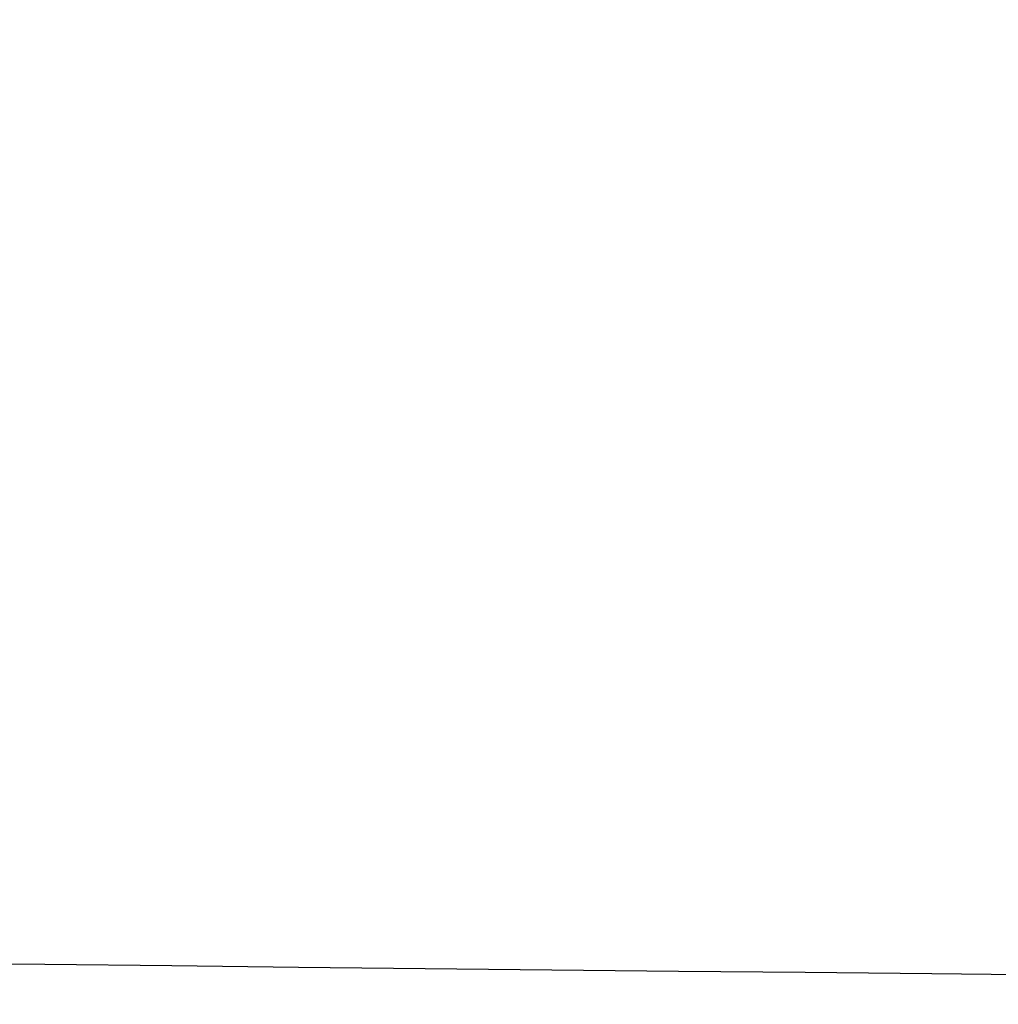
# Model space of a CAD drawing. Header units: centimetres. Extents: x 244 to 414, y 312 to 393.
# Tile 188 of 256: x 285.3419 to 285.3935, y 314.9514 to 315.0033. Entities that reach past the tile are written whole.
import ezdxf

# ---------------------------------------------------------------- set-up
doc = ezdxf.new("R2010")
doc.units = ezdxf.units.CM
doc.layers.add('solide1$solide 4', color=7, linetype='Continuous', true_color=0xff00d4)

msp = doc.modelspace()

# ---------------------------------------------------------------- linework, layer by layer
at = {"layer": 'solide1$solide 4'}
msp.add_open_spline([(264.707724, 329.040748, -616.241248), (264.808803, 328.815592, -616.245402), (265.034886, 328.315069, -616.253187), (265.368939, 327.587494, -616.261432), (265.691621, 326.8989, -616.267281), (266.021563, 326.213293, -616.271997), (266.299285, 325.658848, -616.275118), (266.540103, 325.213124, -616.278066), (266.659402, 325.004615, -616.27968), (266.745475, 324.859917, -616.280725), (266.804158, 324.763676, -616.281323), (266.861673, 324.670932, -616.281742), (266.935631, 324.553079, -616.282034), (267.027495, 324.406781, -616.282519), (267.173531, 324.175072, -616.283677), (267.357024, 323.887289, -616.285395), (267.576963, 323.553057, -616.286934), (267.800215, 323.230152, -616.286904), (268.021978, 322.931, -616.284585), (268.250818, 322.65134, -616.278018), (268.47505, 322.398665, -616.266408), (268.699921, 322.158955, -616.249336), (268.864865, 321.987779, -616.23234), (268.973481, 321.874595, -616.219197), (269.028759, 321.816801, -616.212086), (269.085476, 321.75715, -616.204343), (269.184146, 321.652395, -616.190152), (269.322032, 321.503068, -616.168658), (269.55231, 321.248061, -616.12923), (269.833947, 320.929311, -616.076082), (270.163051, 320.556994, -616.011007), (270.492458, 320.195738, -615.94775), (270.821514, 319.857152, -615.89164), (271.161995, 319.53894, -615.84273), (271.504612, 319.247967, -615.802272), (271.858025, 318.97697, -615.770496), (272.129018, 318.789992, -615.753867), (272.313546, 318.671379, -615.746159), (272.404577, 318.614467, -615.743026), (272.496301, 318.558754, -615.740582), (272.679836, 318.450422, -615.736944), (273.083193, 318.228485, -615.735481), (273.594702, 317.985895, -615.749354), (274.046112, 317.789653, -615.769009), (274.38565, 317.645917, -615.785259), (275.285544, 317.271462, -615.831759), (276.81424, 316.677829, -615.932018), (278.536896, 316.105425, -616.055464), (279.85311, 315.73241, -616.138829), (281.034388, 315.436008, -616.204486), (282.195975, 315.205821, -616.254327), (283.217746, 315.072149, -616.279858), (283.795221, 315.018149, -616.288534), (284.654044, 314.959228, -616.295377), (285.654469, 314.945038, -616.288063), (286.791151, 314.96189, -616.271797), (287.52282, 314.977723, -616.26084), (288.13382, 314.98821, -616.253266), (288.607415, 314.99377, -616.248752), (289.062103, 314.997656, -616.245116), (289.926297, 315.002445, -616.239617), (290.929661, 315.004024, -616.233803), (292.072062, 315.004382, -616.230028), (292.925589, 315.004378, -616.230076), (294.030222, 315.004365, -616.232469), (295.648363, 315.00422, -616.239001), (297.778709, 315.004121, -616.250599), (300.16668, 315.003996, -616.264452), (302.550119, 315.003907, -616.275474), (304.911875, 315.003835, -616.282951), (307.256382, 315.003811, -616.285499), (309.362044, 315.003819, -616.284572), (311.246032, 315.003831, -616.283491), (312.908318, 315.003834, -616.283317), (314.570565, 315.003829, -616.283712), (316.308109, 315.003825, -616.283886), (318.120983, 315.003827, -616.283735), (320.009183, 315.003835, -616.283739), (321.897365, 315.003814, -616.283764), (323.806553, 315.003858, -616.283748), (325.411472, 315.003773, -616.283752), (326.712294, 315.00379, -616.283749), (327.687829, 315.003954, -616.28376), (328.464591, 315.003951, -616.28376), (328.916129, 315.003893, -616.283755), (329.042509, 315.00387, -616.283753)], degree=3, knots=[-0.134439, -0.134439, -0.134439, -0.134439, 7.392859, 16.610533, 24.250632, 30.523243, 39.703712, 43.000307, 45.700018, 46.848568, 47.997118, 49.047374, 50.097629, 52.169458, 54.241287, 58.310569, 62.37985, 66.148505, 69.917159, 73.261366, 76.605574, 79.716132, 82.82669, 83.592974, 84.359258, 85.203056, 86.046854, 88.662245, 91.277637, 96.310516, 101.343395, 106.009263, 110.675132, 115.005194, 119.335256, 123.408908, 127.48256, 128.470621, 129.458682, 130.437969, 131.417256, 135.306822, 143.048254, 146.926057, 148.870166, 153.248274, 173.914524, 194.16362, 203.132213, 211.324007, 227.336942, 235.167796, 239.044599, 242.903285, 258.268448, 265.967878, 273.667308, 278.133857, 282.600406, 286.549191, 290.497976, 306.089712, 313.801579, 321.513446, 329.256351, 343.790198, 365.442436, 387.094673, 408.625467, 430.156262, 451.2195, 472.282739, 487.326011, 502.369283, 517.412555, 532.455827, 549.543911, 566.631994, 583.720078, 600.808161, 618.465814, 627.294641, 636.123467, 644.952294, 648.383843, 648.383843, 648.383843, 648.383843], dxfattribs=at)

doc.saveas('drawing.dxf')
